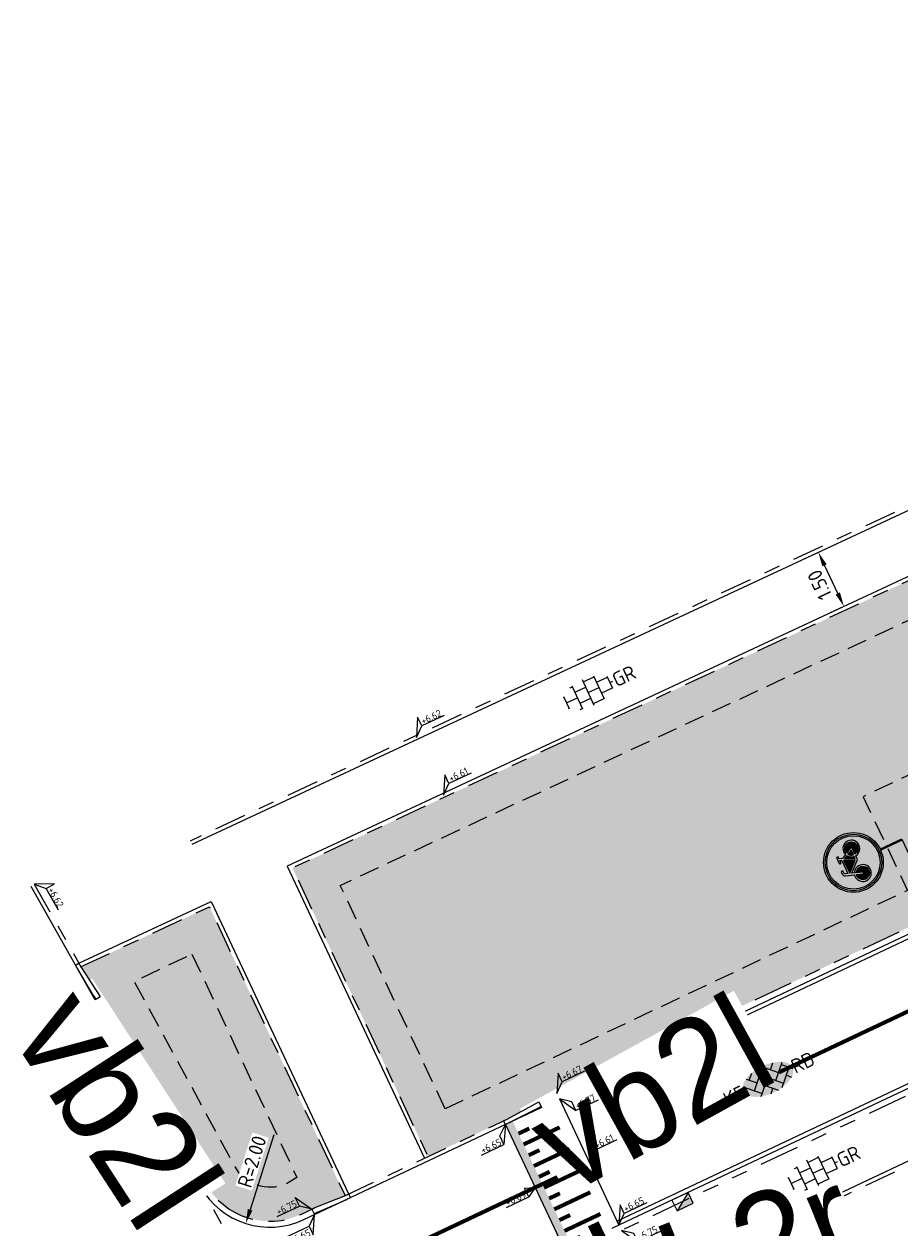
# Model space of a CAD drawing. Header units: metres. Extents: x 155090 to 155676, y 461362 to 461889.
# Tile 10 of 99: x 155169 to 155191, y 461550 to 461580. Entities that reach past the tile are written whole.
import ezdxf
from ezdxf.enums import TextEntityAlignment as Align

# ---------------------------------------------------------------- set-up
doc = ezdxf.new("R2018")
doc.units = ezdxf.units.M
for name, pattern in [('DASHED', [0.75, 0.5, -0.25]), ('VH-OPSLUITBAND-SO', [10, 4, -2, 2, -2]), ('VH-TROTTOIRBAND_130-150', [15, 5, -2, 2, -2, 2, -2]), ('VW-30-270_STREEP', [3, 0.3, -2.7]), ('XX-HIDDEN', [4, 2, -2]), ('ZZ-HIDDEN-SO', [4, 2, -2])]:
    doc.linetypes.add(name, pattern=pattern)
doc.layers.get('0').update_dxf_attribs({"lineweight": 18})
doc.layers.get('Defpoints').update_dxf_attribs({"lineweight": 18})
for name, color, linetype, lineweight, true_color in [('N-WE-GR-Groen-A-200', 7, 'Continuous', 18, 0x52a500), ('N-WE-GR-MATERIAALGRENS-G', 7, 'ZZ-HIDDEN-SO', 18, 0x00e600), ('N-WE-RI-HWA_KOLK-S-200', 150, 'Continuous', 25, 0x007fff)]:
    doc.layers.add(name, color=color, linetype=linetype, lineweight=lineweight, true_color=true_color)
for name, color, linetype, lineweight in [('N-WE-IE-MEUBILAIR_WEGMEUBILAIR-S-200', 7, 'Continuous', 25), ('N-WE-VH-KANTOPSLUITING-T18', 10, 'Continuous', 18), ('N-WE-VH-KANTOPSLUITING_OPSLUITBAND_100X200-G', 150, 'VH-OPSLUITBAND-SO', 18), ('N-WE-VH-KANTOPSLUITING_TROTTOIRBAND_130 150X250-G', 210, 'VH-TROTTOIRBAND_130-150', 18), ('N-WE-VH-KANTOPSLUITING_VERLOOPBAND-S', 7, 'Continuous', 18), ('N-WE-VH-KANTOPSLUITING_VOORKANT_BAND-G', 50, 'Continuous', 18), ('N-WE-VH-KANTVERHARDING_STREKLAAG-G', 60, 'Continuous', 18), ('N-WE-VH-MATERIAAL_GRENS-G', 7, 'XX-HIDDEN', 18), ('N-WE-VH-VERHARDING_SBS-KF-KLEUR-KV-S', 7, 'Continuous', 18), ('N-WE-VH-VERHARDING_TEGEL-KLEUR-DUN-S', 7, 'Continuous', 18), ('N-WE-VW-MARKERING_LANGS_STREEP_30270_010-G', 7, 'VW-30-270_STREEP', 18), ('N-WE-VW-MARKERING_SYMBOOL_PLATEAU-S', 7, 'Continuous', 18), ('N-WE-VW-VERKEERSTEKEN_BORD_G-S-200', 7, 'Continuous', 25), ('X-XX-AL-HOOGTELABEL-S', 7, 'Continuous', 18), ('X-XX-AL-M', 7, 'Continuous', 18)]:
    doc.layers.add(name, color=color, linetype=linetype, lineweight=lineweight)
doc.styles.add('NLCS-ISO', font='NLCS-ISO.ttf')
doc.styles.add('NLCS-ISO-M200-T18', font='NLCS-ISO.ttf', dxfattribs={"height": 0.36})
doc.dimstyles.new('NLCS-M200-T18-PIJL_L2_H1', dxfattribs={"dimscale": 0.2, "dimtxt": 2.5, "dimasz": 1.8, "dimexe": 2, "dimexo": 2, "dimgap": 0.7, "dimtad": 1, "dimzin": 0, "dimdsep": 46, "dimtxsty": 'NLCS-ISO-M200-T18', "dimcen": 0, "dimdle": 2, "dimclrd": 256, "dimclre": 256, "dimclrt": 10, "dimadec": 1, "dimazin": 0, "dimtfac": 1, "dimtdec": 3, "dimtofl": 0, "dimtmove": 0, "dimatfit": 3, "dimfxl": 2, "dimfxlon": 1, "dimtfillclr": 256, "dimtolj": 1, "dimtzin": 0, "dimlwd": -1, "dimlwe": -1, "dimarcsym": 0})
doc.dimstyles.new('NLCS-M200-T18-PIJL_L2_H2', dxfattribs={"dimscale": 0.2, "dimtxt": 0.36, "dimasz": 1.8, "dimexe": 2, "dimexo": 2, "dimgap": 0.7, "dimtad": 1, "dimzin": 0, "dimdsep": 46, "dimtxsty": 'NLCS-ISO-M200-T18', "dimcen": 0, "dimdle": 2, "dimclrd": 256, "dimclre": 256, "dimclrt": 10, "dimazin": 0, "dimtfac": 1, "dimtofl": 0, "dimtmove": 0, "dimatfit": 3, "dimfxl": 2, "dimfxlon": 1, "dimtfill": 1, "dimtfillclr": 256, "dimtolj": 1, "dimtzin": 0, "dimlwd": -1, "dimlwe": -1, "dimarcsym": 0})

# ---------------------------------------------------------------- blocks, each defined once
blk = doc.blocks.new('*U32')
h = blk.add_hatch(color=254)
h.dxf.hatch_style = 1
edge = h.paths.add_edge_path()
edge.add_ellipse((-0.07, -0.2), major_axis=(-3.43, 0), ratio=0.525143, start_angle=0, end_angle=360)
at = {"lineweight": 9}
for p, q in [((-0.1, 1.58), (1.48, 0)), ((-3.44, -0.47), (-2.97, 0)), ((-3.31, 0.34), (-1.48, -1.48)), ((-2.52, 1.03), (-1.48, 0)), ((-2.23, -0.74), (0, 1.48)), ((-2.23, 0.74), (-1.57, 1.4)), ((-1.77, -1.77), (0, 0)), ((-0.74, 0.74), (1.48, -1.48)), ((0.74, 0.74), (1.4, 1.4)), ((0.74, -0.74), (2.46, 0.98)), ((1.06, -1.91), (2.97, 0)), ((2.23, 0.74), (3.31, -0.34)), ((-0.74, -0.74), (0.5, -1.99)), ((-0.52, -2), (0, -1.48)), ((2.23, -0.74), (2.72, -1.24))]:
    blk.add_line(p, q, dxfattribs=at)
at = {"style": 'NLCS-ISO'}
blk.add_attdef('FORMAAT', text='', height=1.8, dxfattribs=at).set_placement((-3.47, -0.22), align=Align.MIDDLE_RIGHT)
blk.add_attdef('KLEUR', text='', height=1.8, dxfattribs=at).set_placement((3.32, -0.22), align=Align.MIDDLE_LEFT)
blk = doc.blocks.new('*U46')
at = {"lineweight": 9}
for p, q in [((-1.5, -1.6), (-1.5, 1.6)), ((0, -1.78), (0, 1.78)), ((1.5, -1.6), (1.5, 1.6)), ((-3.08, 0.75), (-3, 0.75)), ((-3, -0.83), (-3, 0.83)), ((-3, 0), (-1.5, 0)), ((-1.84, 1.5), (-1.5, 1.5)), ((-1.5, 0.75), (0, 0.75)), ((0, 1.5), (1.5, 1.5)), ((0, 0), (1.5, 0)), ((1.5, 0.75), (3, 0.75)), ((3, -0.83), (3, 0.83)), ((3, 0), (3.39, 0)), ((-3.08, -0.75), (-3, -0.75)), ((-1.84, -1.5), (-1.5, -1.5)), ((-1.5, -0.75), (0, -0.75)), ((0, -1.5), (1.5, -1.5)), ((1.5, -0.75), (3, -0.75))]:
    blk.add_line(p, q, dxfattribs=at)
at = {"style": 'NLCS-ISO'}
blk.add_attdef('FORMAAT', text='', height=1.8, dxfattribs=at).set_placement((-3.18, 0), align=Align.MIDDLE_RIGHT)
blk.add_attdef('KLEUR', text='', height=1.8, dxfattribs=at).set_placement((3.49, 0), align=Align.MIDDLE_LEFT)
blk = doc.blocks.new('SVH-VERLOOPBAND_TROTTOIRBAND 130 150X250 HD_OPSLUITBAND 100X200 HD_LINKS_L1000-MM_DYN')
blk.add_lwpolyline([(0, 0.1), (0.1, 0.1), (0.9, 0.15), (1, 0.15), (1, 0), (0, 0)], close=True)
blk.add_lwpolyline([(0.9, 0.02), (1, 0.02), (0.9, 0.02), (0.1, 0)])
blk = doc.blocks.new('*U118')
at = {"lineweight": 30, "flags": 106}
blk.add_attdef('OB', text='', height=0.36, dxfattribs=at).set_placement((0, 0.1), align=Align.BOTTOM_CENTER)
blk = doc.blocks.new('*U119')
at = {"lineweight": 30, "flags": 106}
blk.add_attdef('OB', text='', height=0.36, dxfattribs=at).set_placement((0, 0.1), align=Align.BOTTOM_CENTER)
blk = doc.blocks.new('*U223')
at = {"const_width": 0.2}
blk.add_lwpolyline([(3.5, 1.4), (0, 1.4)], dxfattribs=at)
for points in [[(3.5, 1.5), (0, 1.5)], [(3.5, 0), (0, 0)]]:
    blk.add_lwpolyline(points)
at = {"const_width": 0.1, "flags": 128}
for points in [[(0.15, 1.3), (0.15, 1)], [(0.45, 1.3), (0.45, 0.3)], [(0.75, 1.3), (0.75, 1)], [(1.05, 1.3), (1.05, 0.3)], [(1.35, 1.3), (1.35, 1)], [(1.65, 1.3), (1.65, 0.3)], [(1.95, 1.3), (1.95, 1)], [(2.25, 1.3), (2.25, 0.3)], [(2.55, 1.3), (2.55, 1)], [(2.85, 1.3), (2.85, 0.3)], [(3.15, 1.3), (3.15, 1)]]:
    blk.add_lwpolyline(points, dxfattribs=at)
blk = doc.blocks.new('SVH-VERLOOPBAND_TROTTOIRBAND 130 150X250 HD_OPSLUITBAND 100X200 HD_RECHTS_L1000-MM_DYN')
blk.add_lwpolyline([(1000, 100), (900, 100), (100, 150), (0, 150), (0, 0), (1000, 0)], close=True)
blk.add_lwpolyline([(100, 20), (0, 20), (100, 20), (900, 0)])
blk = doc.blocks.new('*D226')
at = {"layer": 'Defpoints', "color": 0, "transparency": 16777216}
blk.add_point((155174.663, 461549.943), dxfattribs=at)
at = {"layer": 'X-XX-AL-M', "transparency": 16777216}
blk.add_line((155175.37, 461552.166), (155174.772, 461550.286), dxfattribs=at)
blk.add_solid([(155174.715, 461550.305), (155174.83, 461550.268), (155174.663, 461549.943)], dxfattribs=at)
at = {"layer": 'X-XX-AL-M', "color": 10, "transparency": 16777216, "insert": (155174.821, 461551.495), "char_height": 0.36, "attachment_point": 5, "rotation": 72.3643, "style": 'NLCS-ISO-M200-T18', "bg_fill": 3, "box_fill_scale": 1.1, "bg_fill_color": 256, "bg_fill_true_color": 13158600, "bg_fill_transparency": 0}
blk.add_mtext('\\A1;R=2.00', dxfattribs=at)
at = {"layer": 'Defpoints', "color": 0, "transparency": 16777216}
blk.add_point((155175.269, 461551.849), dxfattribs=at)
blk = doc.blocks.new('*U250')
at = {"lineweight": 18}
for p, q in [((-2.46, 2.07), (-2.46, 4.47)), ((-2.46, 4.47), (0, 0)), ((-8.66, 2.07), (-2.46, 2.07)), ((0, 0), (-2.46, 2.07))]:
    blk.add_line(p, q, dxfattribs=at)
at = {"lineweight": 18, "style": 'NLCS-ISO'}
blk.add_attdef('...', text='', height=1.8, dxfattribs=at).set_placement((-5.56, 1.65), align=Align.BOTTOM_CENTER)
blk = doc.blocks.new('*U342')
at = {"lineweight": 18}
for p, q in [((2.46, 0.99), (0, 0)), ((0, 0), (2.46, -1.41)), ((2.46, -1.41), (2.46, 0.99)), ((8.66, -1.41), (2.46, -1.41))]:
    blk.add_line(p, q, dxfattribs=at)
at = {"lineweight": 18, "style": 'NLCS-ISO'}
blk.add_attdef('...', text='', height=1.8, dxfattribs=at).set_placement((5.56, -1.83), align=Align.BOTTOM_CENTER)
blk = doc.blocks.new('*U334')
at = {"lineweight": 18}
for p, q in [((2.46, -2.01), (0, 0)), ((0, 0), (2.46, -4.41)), ((2.46, -4.41), (2.46, -2.01)), ((8.66, -4.41), (2.46, -4.41))]:
    blk.add_line(p, q, dxfattribs=at)
at = {"lineweight": 18, "style": 'NLCS-ISO'}
blk.add_attdef('...', text='', height=1.8, dxfattribs=at).set_placement((5.56, -4.83), align=Align.BOTTOM_CENTER)
blk = doc.blocks.new('*U15')
at = {"lineweight": 18}
for p, q in [((2.46, 4.47), (0, 0)), ((2.46, 2.07), (2.46, 4.47)), ((0, 0), (2.46, 2.07)), ((8.66, 2.07), (2.46, 2.07))]:
    blk.add_line(p, q, dxfattribs=at)
at = {"lineweight": 18, "style": 'NLCS-ISO'}
blk.add_attdef('...', text='', height=1.8, dxfattribs=at).set_placement((5.56, 1.65), align=Align.BOTTOM_CENTER)
blk = doc.blocks.new('N-SVW-VERKEERSTEKEN_BORD_G11-SO')
at = {"true_color": 0x007dc8}
h = blk.add_hatch(color=152, dxfattribs=at)
h.dxf.hatch_style = 1
h.paths.add_polyline_path([(3.35, 0, 1), (-3.35, 0, 1)])
h.paths.add_polyline_path([(0.12, -0.62), (-1.14, 0.77), (-1.25, 0.45, -0.427471), (-0.78, -1.01, -0.4733), (-2.38, -1.32, -0.794265), (-1.45, 0.53), (-1.08, 1.61, -0.334348), (-0.72, 1.88), (-0.4, 1.88), (-0.4, 1.66), (-0.68, 1.66, 0.345861), (-0.85, 1.55), (-0.98, 1.22), (0.85, 1.22), (0.95, 1.44), (0.64, 1.44, -1), (0.64, 1.66), (1.45, 1.66), (1.45, 1.44), (1.19, 1.44), (1.02, 1.05), (1.31, 0.48, -0.318009), (2.5, 0.17, -0.476174), (2.19, -1.44, -0.529348), (0.62, -0.62)], flags=16)
h.paths.add_polyline_path([(0.15, -0.32), (-1.04, 1), (0.75, 1)], flags=0)
h.paths.add_polyline_path([(0.35, -0.39), (0.9, 0.8), (1.11, 0.39, 0.234167), (0.62, -0.39)], flags=0)
h.paths.add_polyline_path([(-1.17, -1.15, -0.632638), (-2.54, -0.5, -0.479903), (-1.53, 0.31), (-1.81, -0.47, 1.053204), (-1.6, -0.54), (-1.33, 0.24, -0.542254)], flags=0)
h.paths.add_polyline_path([(0.85, -0.62), (1.7, -0.62, 0.566151), (1.79, -0.46), (1.41, 0.28, -0.564261), (2.51, -0.63, -0.396488), (1.6, -1.34, -0.350134)], flags=0)
h.paths.add_polyline_path([(0.85, -0.39, -0.216058), (1.22, 0.18), (1.52, -0.39)], flags=0)
h = blk.add_hatch(color=152, dxfattribs=at)
h.dxf.hatch_style = 1
h.paths.add_polyline_path([(3.36, 1.15), (3.55, 1.22, 0.577878), (-2.83, 2.46), (-2.68, 2.33, -0.577878)])
at = {"true_color": 0xffffff}
h = blk.add_hatch(color=7, dxfattribs=at)
h.dxf.hatch_style = 1
h.paths.add_polyline_path([(-2.68, 2.33), (-2.53, 2.19, -0.577878), (3.17, 1.09), (3.36, 1.15, 0.577878)])
at = {"true_color": 0x007dc8}
h = blk.add_hatch(color=152, dxfattribs=at)
h.dxf.hatch_style = 1
h.paths.add_polyline_path([(-2.68, 2.33), (-2.83, 2.46, 0.180494), (-3.75, 0, 0.414214), (0, -3.75), (0, -3.55, -0.414214), (-3.55, 0, -0.180494)])
at = {"true_color": 0xffffff}
h = blk.add_hatch(color=7, dxfattribs=at)
h.dxf.hatch_style = 1
h.paths.add_polyline_path([(-3.35, 0, -0.180494), (-2.53, 2.19), (-2.68, 2.33, 0.180494), (-3.55, 0, 0.414214), (0, -3.55), (0, -3.35, -0.414214)])
h = blk.add_hatch(color=7, dxfattribs=at)
h.dxf.hatch_style = 1
h.paths.add_polyline_path([(1.02, 1.05), (1.19, 1.44), (1.45, 1.44), (1.45, 1.66), (0.64, 1.66, 1), (0.64, 1.44), (0.95, 1.44), (0.85, 1.22), (-0.98, 1.22), (-0.85, 1.55, -0.345861), (-0.68, 1.66), (-0.4, 1.66), (-0.4, 1.88), (-0.72, 1.88, 0.334348), (-1.08, 1.61), (-1.45, 0.53, 0.794265), (-2.38, -1.32, 0.4733), (-0.78, -1.01, 0.427471), (-1.25, 0.45), (-1.14, 0.77), (0.12, -0.62), (0.62, -0.62, 0.529348), (2.19, -1.44, 0.476174), (2.5, 0.17, 0.318009), (1.31, 0.48)])
h.paths.add_polyline_path([(-1.04, 1), (0.75, 1), (0.15, -0.32)], flags=16)
h.paths.add_polyline_path([(-1.33, 0.24, -0.542254), (-1.17, -1.15, -0.632638), (-2.54, -0.5, -0.479903), (-1.53, 0.31), (-1.81, -0.47, 1.053204), (-1.6, -0.54)], flags=16)
h.paths.add_polyline_path([(0.9, 0.8), (1.11, 0.39, 0.234167), (0.62, -0.39), (0.35, -0.39)], flags=16)
h.paths.add_polyline_path([(1.22, 0.18), (1.52, -0.39), (0.85, -0.39, -0.216058)], flags=16)
h.paths.add_polyline_path([(0.85, -0.62), (1.7, -0.62, 0.566151), (1.79, -0.46), (1.41, 0.28, -0.564261), (2.51, -0.63, -0.396488), (1.6, -1.34, -0.350134)], flags=16)
at = {"true_color": 0x007dc8}
h = blk.add_hatch(color=152, dxfattribs=at)
h.dxf.hatch_style = 1
h.paths.add_polyline_path([(-1.33, 0.24), (-1.6, -0.54, -1.053204), (-1.81, -0.47), (-1.53, 0.31, 0.479903), (-2.54, -0.5, 0.632638), (-1.17, -1.15, 0.542254)])
h = blk.add_hatch(color=152, dxfattribs=at)
h.dxf.hatch_style = 1
h.paths.add_polyline_path([(0.75, 1), (-1.04, 1), (0.15, -0.32)])
h = blk.add_hatch(color=152, dxfattribs=at)
h.dxf.hatch_style = 1
h.paths.add_polyline_path([(3.75, 0, 0.083022), (3.55, 1.22), (3.36, 1.15, -0.083022), (3.55, 0, -0.414214), (0, -3.55), (0, -3.75, 0.414214)])
at = {"true_color": 0xffffff}
h = blk.add_hatch(color=7, dxfattribs=at)
h.dxf.hatch_style = 1
h.paths.add_polyline_path([(3.36, 1.15), (3.17, 1.09, -0.083022), (3.35, 0, -0.414214), (0, -3.35), (0, -3.55, 0.414214), (3.55, 0, 0.083022)])
at = {"true_color": 0x007dc8}
h = blk.add_hatch(color=152, dxfattribs=at)
h.dxf.hatch_style = 1
h.paths.add_polyline_path([(1.11, 0.39), (0.9, 0.8), (0.35, -0.39), (0.62, -0.39, -0.234167)])
h = blk.add_hatch(color=152, dxfattribs=at)
h.dxf.hatch_style = 1
h.paths.add_polyline_path([(2.51, -0.63, 0.564261), (1.41, 0.28), (1.79, -0.46, -0.566151), (1.7, -0.62), (0.85, -0.62, 0.350134), (1.6, -1.34, 0.396488)])
h = blk.add_hatch(color=152, dxfattribs=at)
h.dxf.hatch_style = 1
h.paths.add_polyline_path([(1.22, 0.18, 0.216058), (0.85, -0.39), (1.52, -0.39)])
at = {"color": 7, "lineweight": 0, "true_color": 0xffffff}
for points in [[(1.02, 1.05), (1.19, 1.44), (1.45, 1.44), (1.45, 1.66), (0.64, 1.66, 1), (0.64, 1.44), (0.95, 1.44), (0.85, 1.22), (-0.98, 1.22), (-0.85, 1.55, -0.345861), (-0.68, 1.66), (-0.4, 1.66), (-0.4, 1.88), (-0.72, 1.88, 0.334348), (-1.08, 1.61), (-1.45, 0.53, 0.794265), (-2.38, -1.32, 0.4733), (-0.78, -1.01, 0.427471), (-1.25, 0.45), (-1.14, 0.77), (0.12, -0.62), (0.62, -0.62, 0.529348), (2.19, -1.44, 0.476174), (2.5, 0.17, 0.318009), (1.31, 0.48)], [(-1.33, 0.24, -0.542254), (-1.17, -1.15, -0.632638), (-2.54, -0.5, -0.479903), (-1.53, 0.31), (-1.81, -0.47, 1.053204), (-1.6, -0.54)], [(0.9, 0.8), (0.35, -0.39), (0.62, -0.39, -0.234167), (1.11, 0.39)], [(1.41, 0.28, -0.564261), (2.51, -0.63, -0.396488), (1.6, -1.34, -0.350134), (0.85, -0.62), (1.7, -0.62, 0.566151), (1.79, -0.46)], [(1.52, -0.39), (1.22, 0.18, 0.216058), (0.85, -0.39)]]:
    blk.add_lwpolyline(points, format="xyb", close=True, dxfattribs=at)
blk.add_lwpolyline([(0.75, 1), (-1.04, 1), (0.15, -0.32)], close=True, dxfattribs=at)
at = {"color": 152, "lineweight": 0, "true_color": 0x007dc8}
blk.add_circle((0, 0), 3.75, dxfattribs=at)
at = {"color": 7, "lineweight": 0, "true_color": 0xffffff}
for radius in [3.55, 3.35]:
    blk.add_circle((0, 0), radius, dxfattribs=at)
blk = doc.blocks.new('SIE-WEG_LEADER_PAAL_DYN-SO')
at = {"const_width": 0.3, "flags": 128}
blk.add_lwpolyline([(7.25, 0), (7.25, 3)], dxfattribs=at)
at = {"flags": 128}
blk.add_lwpolyline([(1.5, 0), (3.25, 0), (5.75, 0), (7.25, 0)], dxfattribs=at)
at = {"lineweight": 18}
blk.add_circle((0, 0), 1.5, dxfattribs=at)
blk = doc.blocks.new('*U343')
at = {"lineweight": 18}
for p, q in [((-2.46, -2.01), (0, 0)), ((0, 0), (-2.46, -4.41)), ((-2.46, -4.41), (-2.46, -2.01)), ((-8.66, -4.41), (-2.46, -4.41))]:
    blk.add_line(p, q, dxfattribs=at)
at = {"lineweight": 18, "style": 'NLCS-ISO'}
blk.add_attdef('...', text='', height=1.8, dxfattribs=at).set_placement((-5.56, -4.83), align=Align.BOTTOM_CENTER)
blk = doc.blocks.new('*D474')
at = {"layer": 'Defpoints', "color": 0, "transparency": 16777216}
for p in [(155186.244, 461571.409), (155194.713, 461559.029)]:
    blk.add_point(p, dxfattribs=at)
at = {"layer": 'X-XX-AL-M', "transparency": 16777216}
blk.add_line((155196.131, 461556.955), (155194.916, 461558.731), dxfattribs=at)
blk.add_solid([(155194.966, 461558.765), (155194.867, 461558.698), (155194.713, 461559.029)], dxfattribs=at)
at = {"layer": 'X-XX-AL-M', "color": 10, "transparency": 16777216, "insert": (155195.89, 461557.875), "char_height": 0.36, "attachment_point": 5, "rotation": 304.3752, "style": 'NLCS-ISO-M200-T18', "bg_fill": 3, "box_fill_scale": 1.1, "bg_fill_color": 256, "bg_fill_true_color": 13158600, "bg_fill_transparency": 0}
blk.add_mtext('\\A1;R=15.00', dxfattribs=at)
blk = doc.blocks.new('*D479')
at = {"layer": 'Defpoints', "color": 0, "transparency": 16777216}
for p in [(155189.03, 461566.776), (155189.072, 461566.796), (155189.706, 461565.437)]:
    blk.add_point(p, dxfattribs=at)
at = {"layer": 'X-XX-AL-M', "transparency": 16777216}
for p, q in [((155189.03, 461566.776), (155188.668, 461566.606)), ((155189.517, 461565.745), (155189.184, 461566.451)), ((155189.67, 461565.42), (155189.309, 461565.249))]:
    blk.add_line(p, q, dxfattribs=at)
for points in [[(155189.129, 461566.425), (155189.238, 461566.476), (155189.03, 461566.776)], [(155189.462, 461565.72), (155189.571, 461565.771), (155189.67, 461565.42)]]:
    blk.add_solid(points, dxfattribs=at)
at = {"layer": 'X-XX-AL-M', "color": 10, "transparency": 16777216, "insert": (155189.061, 461565.961), "char_height": 0.36, "attachment_point": 5, "rotation": 115.279, "style": 'NLCS-ISO-M200-T18', "bg_fill": 3, "box_fill_scale": 1.1, "bg_fill_color": 256, "bg_fill_true_color": 13158600, "bg_fill_transparency": 0}
blk.add_mtext('\\A1;1.50', dxfattribs=at)
blk = doc.blocks.new('SRI-KOLK_TROTTOIR-SO')
blk.add_hatch(color=256).paths.add_polyline_path([(1.125, 1.5), (-1.125, 1.5), (-1.125, 0)])
blk.add_line((-1.125, 0), (1.125, 1.5))
at = {"flags": 128}
blk.add_lwpolyline([(-1.125, 0), (1.125, 0), (1.125, 1.5), (-1.125, 1.5)], close=True, dxfattribs=at)

msp = doc.modelspace()

# ---------------------------------------------------------------- hatches: boundary and pattern name
at = {"layer": 'N-WE-GR-Groen-A-200', "true_color": 0x7fff00, "transparency": 33554585}
h = msp.add_hatch(color=70, dxfattribs=at)
h.dxf.hatch_style = 1
edge = h.paths.add_edge_path()
edge.add_line((155196.986, 461562.938), (155196.593, 461563.788))
edge.add_line((155196.593, 461563.788), (155195.024, 461563.063))
edge.add_line((155195.024, 461563.063), (155193.964, 461565.303))
edge.add_line((155193.964, 461565.303), (155195.563, 461566.026))
edge.add_line((155195.563, 461566.026), (155194.805, 461567.704))
edge.add_line((155194.805, 461567.704), (155175.835, 461558.858))
edge.add_line((155175.835, 461558.858), (155179.235, 461551.621))
edge.add_line((155179.235, 461551.621), (155181.226, 461552.561))
edge.add_line((155181.226, 461552.561), (155181.926, 461552.948))
edge.add_line((155181.926, 461552.948), (155182.017, 461552.99))
edge.add_line((155182.017, 461552.99), (155191.883, 461557.649))
edge.add_arc((155183.407, 461575.598), 19.85, 295.279, 296.9251)
edge.add_line((155192.395, 461557.9), (155191.287, 461560.242))
edge.add_line((155191.287, 461560.242), (155196.986, 461562.938))
h.paths.add_polyline_path([(155196.521, 461568.504), (155198.734, 461563.765), (155201.958, 461565.291), (155200.161, 461569.098), (155199.734, 461570.002)])
h = msp.add_hatch(color=70, dxfattribs=at)
h.dxf.hatch_style = 1
edge = h.paths.add_edge_path()
edge.add_line((155177.153, 461550.643), (155173.75, 461557.886))
edge.add_line((155173.75, 461557.886), (155170.527, 461556.384))
edge.add_line((155170.527, 461556.384), (155170.964, 461555.712))
edge.add_line((155170.964, 461555.712), (155173.658, 461550.94))
edge.add_arc((155175.269, 461551.849), 1.85, 209.4496, 295.279)
edge.add_line((155176.059, 461550.177), (155176.411, 461550.342))
edge.add_line((155176.411, 461550.342), (155177.153, 461550.643))

# ---------------------------------------------------------------- linework, layer by layer
at = {"layer": 'N-WE-GR-MATERIAALGRENS-G', "linetype": 'DASHED', "flags": 128}
msp.add_lwpolyline([(155179.666, 461552.82), (155177.033, 461558.424), (155192.763, 461565.759), (155194.234, 461562.577), (155190.155, 461560.647), (155191.267, 461558.298)], close=True, dxfattribs=at)
msp.add_lwpolyline([(155173.314, 461556.699), (155175.947, 461551.093), (155175.666, 461550.931, -0.381546), (155174.402, 461551.352), (155171.863, 461556.017)], format="xyb", close=True, dxfattribs=at)
at = {"layer": 'N-WE-VH-KANTOPSLUITING_OPSLUITBAND_100X200-G', "ltscale": 0.2, "flags": 128}
for points in [[(155221.758, 461582.148), (155173.265, 461559.536)], [(155196.986, 461562.939), (155196.593, 461563.788), (155195.024, 461563.063), (155193.964, 461565.303), (155195.563, 461566.026), (155194.805, 461567.704), (155175.835, 461558.858), (155179.235, 461551.621)], [(155169.357, 461558.456), (155170.478, 461556.471)], [(155170.52, 461556.38), (155173.75, 461557.886), (155177.153, 461550.643)], [(155177.147, 461550.635), (155181.225, 461552.561)]]:
    msp.add_lwpolyline(points, dxfattribs=at)
msp.add_lwpolyline([(155302.524, 461432.621), (155299.292, 461438.975), (155231.831, 461565.389, 0.399932), (155225.415, 461567.513), (155184.717, 461548.293, 0.435834), (155182.987, 461542.848), (155183.594, 461541.774)], format="xyb", dxfattribs=at)
at = {"layer": 'N-WE-VH-KANTOPSLUITING_TROTTOIRBAND_130 150X250-G', "ltscale": 0.2, "flags": 128}
for points in [[(155233.48, 461565.498), (155232.025, 461567.75, 0.375882), (155225.881, 461569.502), (155183.639, 461549.554)], [(155170.964, 461555.712), (155173.658, 461550.94, 0.393051), (155176.059, 461550.177), (155176.41, 461550.342)]]:
    msp.add_lwpolyline(points, format="xyb", dxfattribs=at)
msp.add_lwpolyline([(155182.015, 461552.989), (155192.399, 461557.893), (155191.287, 461560.242), (155201.958, 461565.291), (155200.161, 461569.098)], dxfattribs=at)
at = {"layer": 'N-WE-VH-KANTOPSLUITING_VOORKANT_BAND-G', "ltscale": 0.2, "flags": 128}
for points in [[(155176.066, 461665.685), (155183.732, 461651.779), (155183.468, 461651.634), (155187.171, 461644.883), (155221.807, 461582.06), (155173.307, 461559.445)], [(155197.076, 461562.981), (155196.642, 461563.921), (155195.072, 461563.195), (155194.098, 461565.254), (155195.696, 461565.976), (155194.855, 461567.837), (155175.702, 461558.907), (155179.144, 461551.578)], [(155170.478, 461556.471), (155173.798, 461558.019), (155177.244, 461550.685)]]:
    msp.add_lwpolyline(points, dxfattribs=at)
for points in [[(155169.27, 461558.407), (155173.528, 461550.866, 0.393051), (155176.123, 461550.041), (155192.598, 461557.821), (155191.487, 461560.171), (155202.158, 461565.219), (155199.827, 461570.156), (155196.388, 461568.552), (155198.644, 461563.723)], [(155304.128, 461434.301), (155299.746, 461442.456), (155292.521, 461455.858), (155289.742, 461461.47, -0.084798), (155288.777, 461464.696), (155288.666, 461465.603, 0.092461), (155287.783, 461468.4), (155247.01, 461544.804, 0.020907), (155246.755, 461545.237), (155232.151, 461567.831, 0.375882), (155225.817, 461569.638), (155178.112, 461547.11, 0.435697), (155177.225, 461544.318), (155179.679, 461539.972)], [(155302.613, 461432.666), (155299.381, 461439.022), (155231.919, 461565.436, 0.399932), (155225.373, 461567.604), (155184.674, 461548.384, 0.435834), (155182.9, 461542.798), (155183.507, 461541.725)]]:
    msp.add_lwpolyline(points, format="xyb", dxfattribs=at)
at = {"layer": 'N-WE-VH-KANTVERHARDING_STREKLAAG-G', "ltscale": 0.2, "flags": 128}
for points in [[(155182.578, 461552.973), (155192.694, 461557.75, 0.079546), (155196.636, 461560.447, -0.079533), (155203.132, 461564.891, -0.00001), (155203.132, 461564.891), (155222.134, 461573.865, 0.43268), (155224.425, 461580.946), (155203.11, 461619.608)], [(155233.435, 461566.038), (155232.239, 461567.888, 0.375882), (155225.772, 461569.733), (155183.983, 461549.998)]]:
    msp.add_lwpolyline(points, format="xyb", dxfattribs=at)
at = {"layer": 'N-WE-VH-MATERIAAL_GRENS-G', "ltscale": 0.2, "flags": 128}
msp.add_lwpolyline([(155173.85, 461550.294), (155177.225, 461544.318)], dxfattribs=at)
at = {"layer": 'N-WE-VW-MARKERING_LANGS_STREEP_30270_010-G', "const_width": 0.1, "flags": 128}
msp.add_lwpolyline([(155192.344, 461555.766), (155177.636, 461548.82)], dxfattribs=at)

# ---------------------------------------------------------------- block references
at = {"layer": 'N-WE-IE-MEUBILAIR_WEGMEUBILAIR-S-200', "xscale": 0.2, "yscale": 0.2, "zscale": 0.2, "rotation": 115.3176497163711}
msp.add_blockref('SIE-WEG_LEADER_PAAL_DYN-SO', (155191.749, 461558.265), dxfattribs=at)
at = {"layer": 'N-WE-RI-HWA_KOLK-S-200', "xscale": 0.2, "yscale": 0.2, "zscale": 0.2}
for p, rotation in [((155184.066, 461553.792), 25.27903883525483), ((155185.56, 461550.627), 205.2790388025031)]:
    msp.add_blockref('SRI-KOLK_TROTTOIR-SO', p, dxfattribs=dict(at, rotation=rotation))
at = {"layer": 'N-WE-VH-KANTOPSLUITING-T18'}
ref = msp.add_blockref('*U118', (155181.575, 461552.755), dxfattribs=dict(at, xscale=0.7500000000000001, yscale=0.7500000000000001, zscale=0.7500000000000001, rotation=28.856049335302))
lines = msp.add_mtext('vb2l', dxfattribs={"layer": '0', "insert": (155181.539, 461552.82), "char_height": 2.5, "attachment_point": 1, "rotation": 28.856, "bg_fill": 3, "box_fill_scale": 1, "bg_fill_color": 256, "bg_fill_transparency": 0})
ref.add_attrib('OB', '', (155181.539, 461552.82), dxfattribs={"flags": 62}).embed_mtext(lines)
ref = msp.add_blockref('*U118', (155170.746, 461556.048), dxfattribs=dict(at, xscale=0.7499999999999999, yscale=0.7499999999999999, zscale=0.7499999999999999, rotation=303.0272368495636))
lines = msp.add_mtext('vb2l', dxfattribs={"layer": '0', "insert": (155170.808, 461556.089), "char_height": 2.5, "attachment_point": 1, "rotation": 303.0272, "bg_fill": 3, "box_fill_scale": 1, "bg_fill_color": 256, "bg_fill_transparency": 0})
ref.add_attrib('OB', '', (155170.808, 461556.089), dxfattribs={"flags": 12}).embed_mtext(lines)
ref = msp.add_blockref('*U119', (155183.332, 461548.973), dxfattribs=dict(at, xscale=0.7500000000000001, yscale=0.7500000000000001, zscale=0.7500000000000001, rotation=21.70270443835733))
lines = msp.add_mtext('vb2r', dxfattribs={"layer": '0', "insert": (155183.304, 461549.042), "char_height": 2.5, "attachment_point": 1, "rotation": 21.7027, "bg_fill": 3, "box_fill_scale": 1, "bg_fill_color": 256, "bg_fill_transparency": 0})
ref.add_attrib('OB', '', (155183.304, 461549.042), dxfattribs={"flags": 42}).embed_mtext(lines)
ref = msp.add_blockref('*U118', (155178.307, 461547.191), dxfattribs=dict(at, xscale=0.75, yscale=0.75, zscale=0.75, rotation=26.33837950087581))
lines = msp.add_mtext('vb2l', dxfattribs={"layer": '0', "insert": (155178.274, 461547.258), "char_height": 2.5, "attachment_point": 1, "rotation": 26.3384, "bg_fill": 3, "box_fill_scale": 1, "bg_fill_color": 256, "bg_fill_transparency": 0})
ref.add_attrib('OB', '', (155178.274, 461547.258), dxfattribs={"flags": 40}).embed_mtext(lines)
at = {"layer": 'N-WE-VH-KANTOPSLUITING_VERLOOPBAND-S'}
for p, rotation in [((155170.391, 461556.422), 299.4495533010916), ((155181.176, 461552.428), 25.27971496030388)]:
    msp.add_blockref('SVH-VERLOOPBAND_TROTTOIRBAND 130 150X250 HD_OPSLUITBAND 100X200 HD_LINKS_L1000-MM_DYN', p, dxfattribs=dict(at, rotation=rotation))
at = {"layer": 'N-WE-VH-KANTOPSLUITING_VERLOOPBAND-S', "xscale": 0.001, "yscale": 0.001, "zscale": 0.001, "rotation": 25.2790387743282}
msp.add_blockref('SVH-VERLOOPBAND_TROTTOIRBAND 130 150X250 HD_OPSLUITBAND 100X200 HD_RECHTS_L1000-MM_DYN', (155176.384, 461550.164), dxfattribs=at)
at = {"layer": 'N-WE-VH-VERHARDING_SBS-KF-KLEUR-KV-S', "xscale": 0.2000000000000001, "yscale": 0.2000000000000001, "zscale": 0.2000000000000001, "rotation": 26}
msp.add_blockref('*U32', (155187.761, 461553.601), dxfattribs=at).add_auto_attribs({'FORMAAT': 'KF', 'KLEUR': 'RD'})
at = {"layer": 'N-WE-VH-VERHARDING_TEGEL-KLEUR-DUN-S'}
ref = msp.add_blockref('*U46', (155183.258, 461563.258), dxfattribs=dict(at, xscale=0.2000000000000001, yscale=0.2000000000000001, zscale=0.2000000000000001, rotation=24.99879374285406))
ref.add_attrib('KLEUR', 'GR', dxfattribs={"layer": '0', "height": 0.36, "rotation": 24.9988, "style": 'NLCS-ISO'}).set_placement((155183.892, 461563.553), align=Align.MIDDLE_LEFT)
ref = msp.add_blockref('*U46', (155188.893, 461551.205), dxfattribs=dict(at, xscale=0.2000000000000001, yscale=0.2000000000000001, zscale=0.2000000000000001, rotation=25.27903881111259))
ref.add_attrib('KLEUR', 'GR', dxfattribs={"layer": '0', "height": 0.36, "rotation": 25.279, "style": 'NLCS-ISO'}).set_placement((155189.525, 461551.504), align=Align.MIDDLE_LEFT)
at = {"layer": 'N-WE-VW-MARKERING_SYMBOOL_PLATEAU-S', "lineweight": 0, "rotation": 115.2790388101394}
msp.add_blockref('*U223', (155184.027, 461549.904), dxfattribs=at)
at = {"layer": 'N-WE-VW-VERKEERSTEKEN_BORD_G-S-200', "xscale": 0.2, "yscale": 0.2, "zscale": 0.2, "rotation": 115.3176497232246}
msp.add_blockref('N-SVW-VERKEERSTEKEN_BORD_G11-SO', (155189.909, 461558.999), dxfattribs=at)
at = {"layer": 'X-XX-AL-HOOGTELABEL-S'}
ref = msp.add_blockref('*U250', (155178.943, 461562.129), dxfattribs=dict(at, xscale=-0.09999999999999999, yscale=0.1, zscale=0.1, rotation=25.27937688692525))
ref.add_attrib('...', '+6.62', dxfattribs={"layer": '0', "lineweight": 18, "height": 0.18, "rotation": 25.2794, "style": 'NLCS-ISO'}).set_placement((155179.376, 461562.516), align=Align.BOTTOM_CENTER)
ref = msp.add_blockref('*U250', (155179.626, 461560.684), dxfattribs=dict(at, xscale=-0.09999999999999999, yscale=0.1, zscale=0.1, rotation=25.27937688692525))
ref.add_attrib('...', '+6.61', dxfattribs={"layer": '0', "lineweight": 18, "height": 0.18, "rotation": 25.2794, "style": 'NLCS-ISO'}).set_placement((155180.058, 461561.071), align=Align.BOTTOM_CENTER)
ref = msp.add_blockref('*U250', (155169.357, 461558.456), dxfattribs=dict(at, xscale=-0.09999999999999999, yscale=0.1, zscale=0.1, rotation=299.4495561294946))
ref.add_attrib('...', '+6.62', dxfattribs={"layer": '0', "lineweight": 18, "height": 0.18, "rotation": 299.4496, "style": 'NLCS-ISO'}).set_placement((155169.774, 461558.053), align=Align.BOTTOM_CENTER)
ref = msp.add_blockref('*U250', (155182.47, 461553.204), dxfattribs=dict(at, xscale=-0.09999999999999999, yscale=0.1, zscale=0.1, rotation=25.27937688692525))
ref.add_attrib('...', '+6.67', dxfattribs={"layer": '0', "lineweight": 18, "height": 0.18, "rotation": 25.2794, "style": 'NLCS-ISO'}).set_placement((155182.902, 461553.59), align=Align.BOTTOM_CENTER)
ref = msp.add_blockref('*U343', (155182.533, 461553.068), dxfattribs=dict(at, xscale=-0.09999999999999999, yscale=0.1, zscale=0.1, rotation=25.27937688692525))
ref.add_attrib('...', '+6.57', dxfattribs={"layer": '0', "lineweight": 18, "height": 0.18, "rotation": 25.2794, "style": 'NLCS-ISO'}).set_placement((155183.242, 461552.869), align=Align.BOTTOM_CENTER)
ref = msp.add_blockref('*U334', (155181.176, 461552.428), dxfattribs=dict(at, xscale=-0.09999999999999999, yscale=0.1, zscale=0.1, rotation=25.27937688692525))
ref.add_attrib('...', '+6.65', dxfattribs={"layer": '0', "lineweight": 18, "height": 0.18, "rotation": 25.2794, "style": 'NLCS-ISO'}).set_placement((155180.879, 461551.754), align=Align.BOTTOM_CENTER)
ref = msp.add_blockref('*U250', (155183.28, 461551.485), dxfattribs=dict(at, xscale=-0.09999999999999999, yscale=0.1, zscale=0.1, rotation=25.27937688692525))
ref.add_attrib('...', '+6.61', dxfattribs={"layer": '0', "lineweight": 18, "height": 0.18, "rotation": 25.2794, "style": 'NLCS-ISO'}).set_placement((155183.713, 461551.872), align=Align.BOTTOM_CENTER)
ref = msp.add_blockref('*U342', (155181.924, 461550.845), dxfattribs=dict(at, xscale=-0.09999999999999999, yscale=0.1, zscale=0.1, rotation=25.27937688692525))
ref.add_attrib('...', '+6.69', dxfattribs={"layer": '0', "lineweight": 18, "height": 0.18, "rotation": 25.2794, "style": 'NLCS-ISO'}).set_placement((155181.499, 461550.442), align=Align.BOTTOM_CENTER)
ref = msp.add_blockref('*U15', (155176.32, 461550.299), dxfattribs=dict(at, xscale=-0.09999999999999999, yscale=0.1, zscale=0.1, rotation=25.27937688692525))
ref.add_attrib('...', '+6.75', dxfattribs={"layer": '0', "lineweight": 18, "height": 0.18, "rotation": 25.2794, "style": 'NLCS-ISO'}).set_placement((155175.747, 461550.211), align=Align.BOTTOM_CENTER)
ref = msp.add_blockref('*U250', (155184.027, 461549.904), dxfattribs=dict(at, xscale=-0.09999999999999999, yscale=0.1, zscale=0.1, rotation=25.27937688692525))
ref.add_attrib('...', '+6.65', dxfattribs={"layer": '0', "lineweight": 18, "height": 0.18, "rotation": 25.2794, "style": 'NLCS-ISO'}).set_placement((155184.46, 461550.29), align=Align.BOTTOM_CENTER)
ref = msp.add_blockref('*U15', (155176.384, 461550.165), dxfattribs=dict(at, xscale=0.09999999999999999, yscale=0.09999999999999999, zscale=0.09999999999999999, rotation=205.2793768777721))
ref.add_attrib('...', '+6.65', dxfattribs={"layer": '0', "lineweight": 18, "height": 0.18, "rotation": 25.2794, "style": 'NLCS-ISO'}).set_placement((155176.09, 461549.485), align=Align.BOTTOM_CENTER)
ref = msp.add_blockref('*U343', (155184.091, 461549.768), dxfattribs=dict(at, xscale=-0.09999999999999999, yscale=0.1, zscale=0.1, rotation=25.27937688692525))
ref.add_attrib('...', '+6.75', dxfattribs={"layer": '0', "lineweight": 18, "height": 0.18, "rotation": 25.2794, "style": 'NLCS-ISO'}).set_placement((155184.8, 461549.569), align=Align.BOTTOM_CENTER)

# ---------------------------------------------------------------- next in the draw order: dimensions: what is measured, and where the dimension line sits
at = {"layer": 'X-XX-AL-M'}
dim = msp.add_radius_dim(center=(155186.244, 461571.409), mpoint=(155194.713, 461559.029), dimstyle='NLCS-M200-T18-PIJL_L2_H1', override={"dimpost": 'R=<>', "dimtxsty": 'NLCS-ISO-M200-T18', "dimtfill": 1}, dxfattribs=at)
dim.commit()
dim.dimension.update_dxf_attribs({"geometry": '*D474', "text_midpoint": (155195.89, 461557.875)})
dim = msp.add_radius_dim(center=(155175.269, 461551.849), mpoint=(155174.663, 461549.943), dimstyle='NLCS-M200-T18-PIJL_L2_H2', override={"dimpost": 'R=<>'}, dxfattribs=at)
dim.commit()
dim.dimension.update_dxf_attribs({"geometry": '*D226', "text_midpoint": (155175.126, 461551.398), "dimtype": 164})

# ---------------------------------------------------------------- next in the draw order: dimensions: what is measured, and where the dimension line sits
dim = msp.add_linear_dim(base=(155189.03, 461566.776), p1=(155189.706, 461565.437), p2=(155189.072, 461566.796), angle=115.279, dimstyle='NLCS-M200-T18-PIJL_L2_H1', override={"dimtxsty": 'NLCS-ISO-M200-T18', "dimtmove": 1, "dimtfill": 1}, dxfattribs=at)
dim.commit()
dim.dimension.update_dxf_attribs({"geometry": '*D479', "text_midpoint": (155189.061, 461565.961)})

doc.saveas('drawing.dxf')
